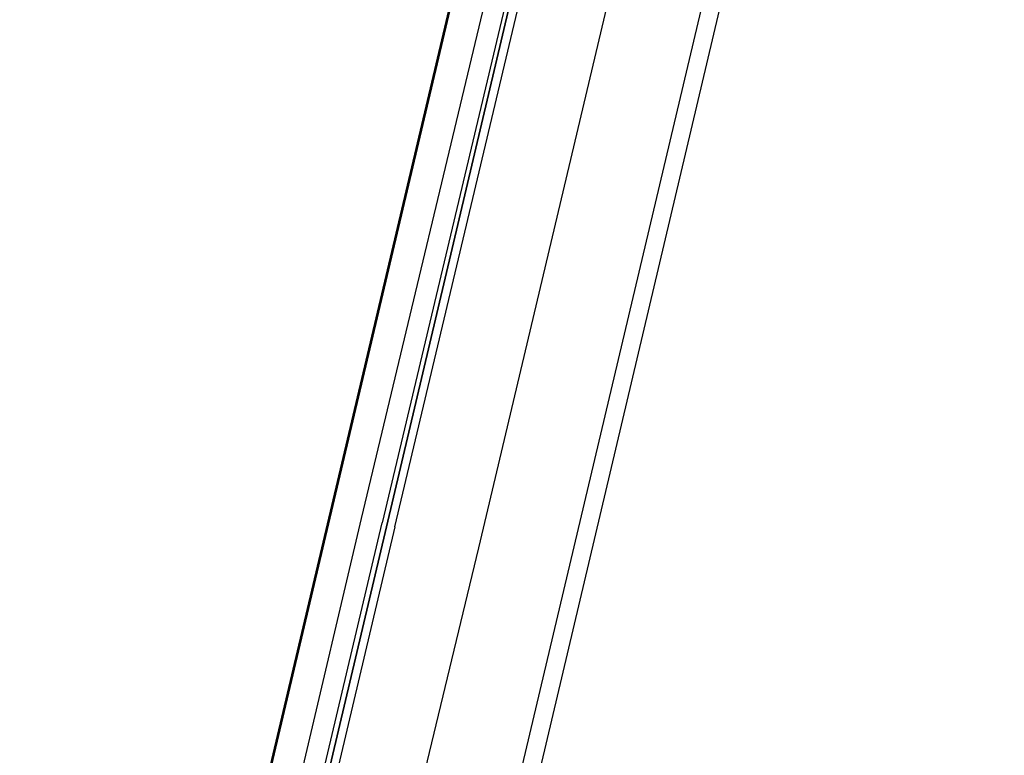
# Model space of a CAD drawing. Header units: feet. Extents: x -79 to 198, y -22 to 181.
# Tile 225 of 256: x 130.25 to 133.38, y 91.89 to 94.23. Entities that reach past the tile are written whole.
import ezdxf

# ---------------------------------------------------------------- set-up
doc = ezdxf.new("R2010")
doc.units = ezdxf.units.FT
doc.layers.add('A-LINEA', color=7, linetype='CONTINUOUS')

msp = doc.modelspace()

# ---------------------------------------------------------------- linework, layer by layer
at = {"layer": 'A-LINEA'}
for p, q in [((134.4533, 106.2844), (130.5467, 89.7378)), ((130.8133, 90.8844), (132.56, 98.2711)), ((131.5733, 90.7111), (133.32, 98.0844)), ((131.3333, 92.6444), (130.9467, 91.0044))]:
    msp.add_line(p, q, dxfattribs=at)
for points in [[(124.5867, 91.1511), (131.36, 89.5511), (135.2667, 106.0978)], [(131.44, 92.6178), (131.88, 94.4711), (131.88, 94.4844), (131.8667, 94.4844), (131.8533, 94.4844), (131.4133, 92.6178), (131.8533, 94.4844), (131.84, 94.4844), (131.4, 92.6311)], [(131.7867, 94.4311), (131.7867, 94.4311), (131.76, 94.4311), (131.3333, 92.6444)], [(131.28, 90.7778), (131.7067, 92.5511), (132.1333, 94.3511)], [(131.44, 92.6178), (131.04, 90.9244), (131.0267, 90.9244), (131.0133, 90.9244), (131.4133, 92.6178), (131.0133, 90.9244), (131, 90.9244), (131, 90.9378), (131.4, 92.6311)]]:
    msp.add_lwpolyline(points, dxfattribs=at)

doc.saveas('drawing.dxf')
